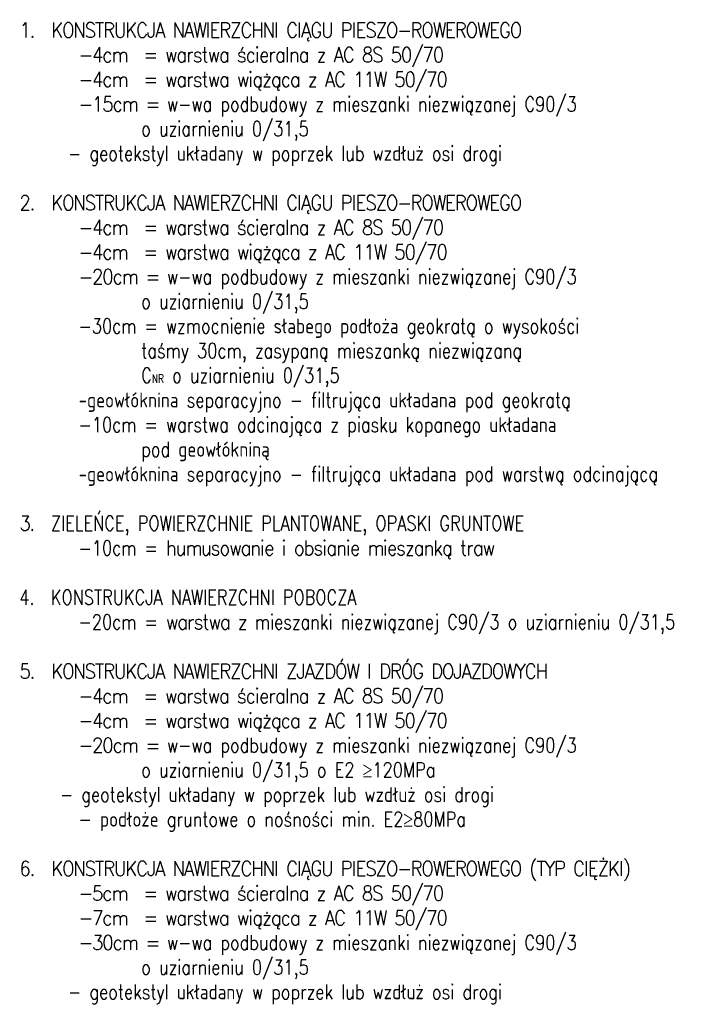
# Model space of a CAD drawing. Header units: metres. Extents: x 6562771 to 6588056, y 5578696 to 5581651.
# Tile 6 of 18: x 6566225 to 6566676, y 5578696 to 5579361. Entities that reach past the tile are written whole.
import ezdxf

# ---------------------------------------------------------------- set-up
doc = ezdxf.new("R2010")
doc.units = ezdxf.units.M
doc.layers.add('pkonstr-opisy', color=2, linetype='Continuous')
doc.styles.add('12mm', font='simplex.shx', dxfattribs={"width": 0.8, "height": 12})

msp = doc.modelspace()

# ---------------------------------------------------------------- texts
at = {"layer": 'pkonstr-opisy', "color": 5, "ltscale": 0.1, "insert": (6566225.14, 5579359.46), "char_height": 10, "width": 910.7424, "attachment_point": 1, "style": '12mm'}
msp.add_mtext('{\\W0.9;\\T0.9;\\C256;1.  KONSTRUKCJA NAWIERZCHNI CIĄGU PIESZO-ROWEROWEGO\\P^I-4cm  = warstwa ścieralna z AC 8S 50/70\\P^I-4cm  = warstwa wiążąca z AC 11W 50/70\\P^I-15cm = \\W0.8;\\T1;w-wa podbudowy z mieszanki niezwiązanej C90/3 \\P               o uziarnieniu 0/31,5\\P      - geotekstyl układany w poprzek lub wzdłuż osi drogi\\W0.9;\\T0.9;\\P\\P2.  KONSTRUKCJA NAWIERZCHNI CIĄGU PIESZO-ROWEROWEGO\\P^I-4cm  = warstwa ścieralna z AC 8S 50/70\\P^I-4cm  = warstwa wiążąca z AC 11W 50/70\\P^I-20cm = \\W0.8;\\T1;w-wa podbudowy z mieszanki niezwiązanej C90/3 \\P               o uziarnieniu 0/31,5\\W0.9;\\T0.9;\\P\\A1;\\H0.99996x;\\W0.8;\\T1;^I-30cm = wzmocnienie słabego podłoża geokratą o wysokości \\P               taśmy 30cm, zasypaną\\A0;\\H0.99999x;\\W0.9;\\T0.9; \\W0.8;\\T1;mieszanką niezwiązaną \\P               C\\H0.55557x;NR\\H1.7999x; o uziarnieniu 0/31,5\\A1;\\P^I-geowłóknina separacyjno - filtrująca\\H0.99996x; układana pod geokratą\\P^I-10cm = warstwa odcinająca z piasku kopanego układana \\P               pod geowłókniną\\A0;\\H1.0001x;\\W0.9;\\T0.9;\\P\\A1;\\H0.99994x;\\W0.8;\\T1;^I-geowłóknina separacyjno - filtrująca\\H0.99996x; układana pod warstwą odcinającą\\A0;\\H1.0001x;\\W0.9;\\T0.9;\\P\\P3\\W0.8;\\T1;.  ZIELEŃCE, POWIERZCHNIE PLANTOWANE, OPASKI GRUNTOWE\\P^I-10cm = \\W0.9;\\T0.9;humusowanie i obsianie mieszanką traw\\P\\P\\A1;\\H0.99986x;\\W0.8;\\T1;4.  KONSTRUKCJA NAWIERZCHNI POBOCZA\\P^I-20cm = \\A0;\\H0.99999x;\\W0.9;\\T0.9;warstwa z \\W0.8;\\T1;mieszanki niezwiązanej C90/3 o uziarnieniu 0/31,5\\P\\H1.0002x;\\W0.9;\\T0.9;\\P\\H0.99995x;5.  KONSTRUKCJA NAWIERZCHNI ZJAZDÓW I DRÓG DOJAZDOWYCH\\P^I-4cm  = warstwa ścieralna z AC 8S 50/70\\P^I-4cm  = warstwa wiążąca z AC 11W 50/70\\P^I-20cm = \\W0.8;\\T1;w-wa podbudowy z mieszanki niezwiązanej C90/3 \\P               o uziarnieniu 0/31,5 o E2 \\fBook Antiqua|b0|i0|c0|p18;≥\\Fsimplex|c238;120MPa\\P     - geotekstyl układany w poprzek lub wzdłuż osi drogi\\H0.99998x;\\P^I- podłoże gruntowe o nośności min. E2\\fBook Antiqua|b0|i0|c0|p18;≥\\Fsimplex|c238;80MPa\\P\\P\\W0.9;\\T0.9;6.  KONSTRUKCJA NAWIERZCHNI CIĄGU PIESZO-ROWEROWEGO (TYP CIĘŻKI)\\P^I-5cm  = warstwa ścieralna z AC 8S 50/70\\P^I-7cm  = warstwa wiążąca z AC 11W 50/70\\P^I-30cm = \\W0.8;\\T1;w-wa podbudowy z mieszanki niezwiązanej C90/3 \\P               o uziarnieniu 0/31,5\\P      - geotekstyl układany w poprzek lub wzdłuż osi drogi}', dxfattribs=at)

doc.saveas('drawing.dxf')
